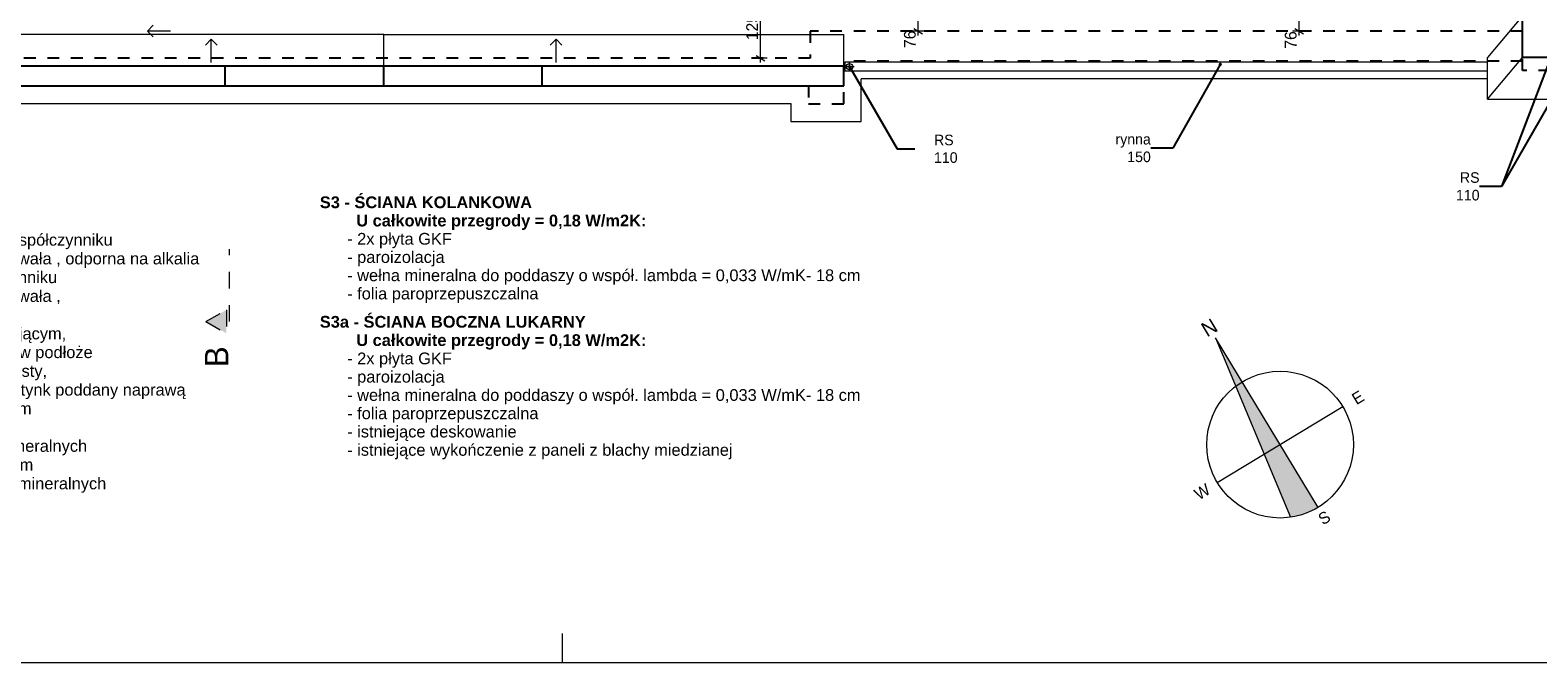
# Model space of a CAD drawing. Extents: x -145259 to -66341, y -2316 to 227384.
# Tile 105 of 141: x -113334 to -87639, y 157284 to 168060. Entities that reach past the tile are written whole.
import ezdxf

# ---------------------------------------------------------------- set-up
doc = ezdxf.new("R2010")
doc.units = 0
doc.header["$MEASUREMENT"] = 0
doc.linetypes.add('Dashed', pattern=[564.444447, 282.222223, -282.222223])
doc.linetypes.add('Przerywana', pattern=[400, 200, -200])
doc.layers.add('Arch opisy_Nr_Pióra__2', color=7, linetype='Continuous', lineweight=13, true_color=0x7f7f7f)
for name, color, linetype, lineweight in [('Arch opisy_Nr_Pióra__5', 7, 'Continuous', 13), ('arch przekroje_Nr_Pióra__21', 7, 'Continuous', 13), ('arch przekroje_Nr_Pióra__5', 7, 'Continuous', 13), ('ARCH TABELA_Nr_Pióra__21', 7, 'Continuous', 13), ('Arch wymiary_Nr_Pióra__5', 7, 'Continuous', 13), ('INWENT DACH_Nr_Pióra__21', 7, 'Continuous', 13), ('INWENT ODWODNIENIE_Nr_Pióra__21', 7, 'Continuous', 13), ('INWENT ODWODNIENIE_Nr_Pióra__5', 7, 'Continuous', 13), ('INWENT OPISY_Nr_Pióra__21', 7, 'Continuous', 13), ('INWENT. OKNA_Nr_Pióra__1', 7, 'Continuous', 25), ('INWENT. OKNA_Nr_Pióra__21', 7, 'Continuous', 13), ('INWENT.ŚCIANY_Nr_Pióra__1', 7, 'Continuous', 25)]:
    doc.layers.add(name, color=color, linetype=linetype, lineweight=lineweight)
doc.layers.add('Arch wymiary', color=7, linetype='Continuous')
doc.layers.add('INWENT ODWODNIENIE', color=7, linetype='Continuous')
doc.styles.add('GENERATED_STYLE_2', font='txt')
doc.styles.add('GENERATED_STYLE_6', font='txt')
doc.styles.add('GENERATED_STYLE_8', font='txt')
doc.dimstyles.new('GENERATED_STYLE__5', dxfattribs={"dimtxt": 200, "dimasz": 114, "dimexe": 0.18, "dimexo": 0, "dimgap": 0.09, "dimtad": 1, "dimdec": 0, "dimlfac": 0.1, "dimzin": 0, "dimdsep": 46, "dimtxsty": 'GENERATED_STYLE_2', "dimblk": 'ARROWHEAD_2', "dimblk1": 'ARROWHEAD_2', "dimblk2": 'ARROWHEAD_2', "dimcen": 0.09, "dimclrd": 7, "dimclre": 7, "dimclrt": 7, "dimazin": 0, "dimtfac": 1, "dimtdec": 4, "dimtmove": 0, "dimatfit": 3, "dimfxl": 0, "dimtolj": 1, "dimtzin": 0, "dimarcsym": 0})
doc.dimstyles.new('GENERATED_STYLE__8', dxfattribs={"dimtxt": 200, "dimasz": 114, "dimexe": 0.18, "dimexo": 0, "dimgap": 0.09, "dimtad": 1, "dimdec": 0, "dimlfac": 0.1, "dimzin": 0, "dimdsep": 46, "dimtxsty": 'GENERATED_STYLE_2', "dimblk": 'ARROWHEAD_2', "dimblk1": 'ARROWHEAD_2', "dimblk2": 'ARROWHEAD_2', "dimcen": 0.09, "dimclrd": 7, "dimclre": 7, "dimclrt": 7, "dimazin": 0, "dimtfac": 1, "dimtdec": 4, "dimtmove": 2, "dimatfit": 3, "dimfxl": 0, "dimtolj": 1, "dimtzin": 0, "dimarcsym": 0})
doc.dimstyles.new('GENERATED_STYLE__9', dxfattribs={"dimtxt": 0.18, "dimasz": 109.44, "dimexe": 0.18, "dimexo": 0.0625, "dimgap": 0.09, "dimtad": 0, "dimtih": 1, "dimtoh": 1, "dimdec": 4, "dimzin": 0, "dimdsep": 46, "dimcen": 0.09, "dimadec": 0, "dimazin": 0, "dimtfac": 1, "dimtdec": 4, "dimtmove": 0, "dimatfit": 3, "dimldrblk": 'ARROWHEAD_11', "dimfxl": 0, "dimtolj": 1, "dimtzin": 0, "dimarcsym": 0})

# ---------------------------------------------------------------- blocks, each defined once
blk = doc.blocks.new('Linia_100', base_point=(-104370, 167510))
at = {"layer": 'INWENT ODWODNIENIE_Nr_Pióra__21', "linetype": 'Continuous'}
for q in [(-104470, 167806), (-104270, 167806)]:
    blk.add_line((-104370, 167906), q, dxfattribs=at)
at = {"layer": 'INWENT ODWODNIENIE_Nr_Pióra__5', "linetype": 'Continuous'}
blk.add_line((-104370, 167510), (-104370, 167906), dxfattribs=at)
blk = doc.blocks.new('Linia_101', base_point=(-110248, 167510))
at = {"layer": 'INWENT ODWODNIENIE_Nr_Pióra__21', "linetype": 'Continuous'}
for q in [(-110348, 167806), (-110148, 167806)]:
    blk.add_line((-110248, 167906), q, dxfattribs=at)
at = {"layer": 'INWENT ODWODNIENIE_Nr_Pióra__5', "linetype": 'Continuous'}
blk.add_line((-110248, 167510), (-110248, 167906), dxfattribs=at)
blk = doc.blocks.new('Linia_104', base_point=(-110941, 168045))
at = {"layer": 'INWENT ODWODNIENIE_Nr_Pióra__21', "linetype": 'Continuous'}
for q in [(-111236, 168145), (-111236, 167945)]:
    blk.add_line((-111336, 168045), q, dxfattribs=at)
at = {"layer": 'INWENT ODWODNIENIE_Nr_Pióra__5', "linetype": 'Continuous'}
blk.add_line((-110941, 168045), (-111336, 168045), dxfattribs=at)
blk = doc.blocks.new('*D1619')
at = {"layer": 'Arch wymiary_Nr_Pióra__5', "linetype": 'Continuous'}
for p, q in [((-91595, 168834), (-91820, 168834)), ((-91783, 168877), (-91633, 168790)), ((-91708, 168044), (-91708, 168834)), ((-91783, 168087), (-91633, 168000)), ((-91595, 168044), (-91820, 168044)), ((-91708, 167970), (-91708, 168044))]:
    blk.add_line(p, q, dxfattribs=at)
at = {"layer": 'Arch wymiary_Nr_Pióra__5', "char_height": 200, "attachment_point": 7, "rotation": 90, "style": 'GENERATED_STYLE_2'}
for s, insert in [('{12}', (-91748, 168534)), ('{76}', (-91748, 167744))]:
    blk.add_mtext(s, dxfattribs=dict(at, insert=insert))
blk = doc.blocks.new('ARROWHEAD_2')
at = {"color": 0, "linetype": 'Continuous', "lineweight": 0}
for p, q in [((0, 0), (-1, 0)), ((-0.38, -0.66), (0.38, 0.66))]:
    blk.add_line(p, q, dxfattribs=at)
blk = doc.blocks.new('*D1620')
at = {"layer": 'Arch wymiary_Nr_Pióra__5', "linetype": 'Continuous'}
for p, q in [((-91595, 168954), (-91820, 168954)), ((-91595, 168834), (-91820, 168834)), ((-91633, 168910), (-91783, 168997)), ((-91783, 168877), (-91633, 168790)), ((-91708, 168954), (-91708, 169027)), ((-91708, 168834), (-91708, 168954))]:
    blk.add_line(p, q, dxfattribs=at)
at = {"layer": 'Arch wymiary_Nr_Pióra__5', "char_height": 200, "attachment_point": 7, "rotation": 90, "style": 'GENERATED_STYLE_2'}
for s, insert in [('{12}', (-91748, 168534)), ('{76}', (-91748, 167744))]:
    blk.add_mtext(s, dxfattribs=dict(at, insert=insert))
blk = doc.blocks.new('*D1621')
at = {"layer": 'Arch wymiary_Nr_Pióra__5', "linetype": 'Continuous'}
for p, q in [((-98086, 168834), (-98311, 168834)), ((-98274, 168877), (-98124, 168790)), ((-98199, 168044), (-98199, 168834)), ((-98274, 168087), (-98124, 168000)), ((-98086, 168044), (-98311, 168044)), ((-98199, 167970), (-98199, 168044))]:
    blk.add_line(p, q, dxfattribs=at)
at = {"layer": 'Arch wymiary_Nr_Pióra__5', "char_height": 200, "attachment_point": 7, "rotation": 90, "style": 'GENERATED_STYLE_2'}
for s, insert in [('{12}', (-98239, 168546)), ('{76}', (-98239, 167756))]:
    blk.add_mtext(s, dxfattribs=dict(at, insert=insert))
blk = doc.blocks.new('*D1622')
at = {"layer": 'Arch wymiary_Nr_Pióra__5', "linetype": 'Continuous'}
for p, q in [((-98086, 168954), (-98311, 168954)), ((-98086, 168834), (-98311, 168834)), ((-98124, 168910), (-98274, 168997)), ((-98274, 168877), (-98124, 168790)), ((-98199, 168954), (-98199, 169027)), ((-98199, 168834), (-98199, 168954))]:
    blk.add_line(p, q, dxfattribs=at)
at = {"layer": 'Arch wymiary_Nr_Pióra__5', "char_height": 200, "attachment_point": 7, "rotation": 90, "style": 'GENERATED_STYLE_2'}
for s, insert in [('{12}', (-98239, 168546)), ('{76}', (-98239, 167756))]:
    blk.add_mtext(s, dxfattribs=dict(at, insert=insert))
blk = doc.blocks.new('*D1623')
at = {"layer": 'Arch wymiary_Nr_Pióra__5', "linetype": 'Continuous'}
for p, q in [((-100775, 168834), (-101000, 168834)), ((-100962, 168877), (-100812, 168790)), ((-100887, 167584), (-100887, 168834)), ((-100775, 167584), (-101000, 167584)), ((-100962, 167627), (-100812, 167540)), ((-100887, 167510), (-100887, 167584))]:
    blk.add_line(p, q, dxfattribs=at)
at = {"layer": 'Arch wymiary_Nr_Pióra__5', "char_height": 200, "attachment_point": 7, "rotation": 90, "style": 'GENERATED_STYLE_2'}
for s, insert in [('{12}', (-100927, 168534)), ('{125}', (-100927, 167889))]:
    blk.add_mtext(s, dxfattribs=dict(at, insert=insert))
blk = doc.blocks.new('*D1624')
at = {"layer": 'Arch wymiary_Nr_Pióra__5', "linetype": 'Continuous'}
for p, q in [((-100775, 168954), (-101000, 168954)), ((-100775, 168834), (-101000, 168834)), ((-100812, 168910), (-100962, 168997)), ((-100962, 168877), (-100812, 168790)), ((-100887, 168954), (-100887, 169027)), ((-100887, 168834), (-100887, 168954))]:
    blk.add_line(p, q, dxfattribs=at)
at = {"layer": 'Arch wymiary_Nr_Pióra__5', "char_height": 200, "attachment_point": 7, "rotation": 90, "style": 'GENERATED_STYLE_2'}
for s, insert in [('{12}', (-100927, 168534)), ('{125}', (-100927, 167889))]:
    blk.add_mtext(s, dxfattribs=dict(at, insert=insert))
blk = doc.blocks.new('ARROWHEAD_11')
at = {"color": 0, "linetype": 'Continuous', "lineweight": 0}
blk.add_line((0, 0), (-1, 0), dxfattribs=at)
at = {"color": 0, "linetype": 'Continuous', "lineweight": 0, "const_width": 0.25, "flags": 128}
blk.add_lwpolyline([(-0.125, 0, 1), (0.125, 0, 1)], format="xyb", close=True, dxfattribs=at)

msp = doc.modelspace()

# ---------------------------------------------------------------- hatches: boundary and pattern name
at = {"layer": 'Arch opisy_Nr_Pióra__5', "linetype": 'Continuous'}
msp.add_hatch(color=256, dxfattribs=at).paths.add_polyline_path([(-93131.2, 162817.7), (-92788.3, 161995.8), (-92304.3, 160835.9), (-91856.5, 159762.9, 0.1010966), (-91385.2, 159930.9), (-92032.1, 161000.5), (-92679, 162070.1)], flags=0)
at = {"layer": 'arch przekroje_Nr_Pióra__5', "linetype": 'Continuous'}
msp.add_hatch(color=256, dxfattribs=at).paths.add_polyline_path([(-109988.7, 162895.9), (-109988.7, 163295.9), (-110338.7, 163095.9)], flags=0)

# ---------------------------------------------------------------- linework, layer by layer
at = {"layer": 'Arch opisy_Nr_Pióra__5', "linetype": 'Continuous'}
for p, q in [((-91385.2, 159930.9), (-93131.2, 162817.7)), ((-93131.2, 162817.7), (-91856.5, 159762.9)), ((-93101.7, 160353.6), (-90962.5, 161647.4))]:
    msp.add_line(p, q, dxfattribs=at)
msp.add_circle((-92032.1, 161000.5), 1250, dxfattribs=at)
at = {"layer": 'arch przekroje_Nr_Pióra__5', "linetype": 'Dashed'}
for p, q in [((-109938.7, 163095.9), (-109938.7, 164331.5)), ((-110338.7, 163095.9), (-109988.7, 163295.9)), ((-109988.7, 163295.9), (-109988.7, 162895.9)), ((-110338.7, 163095.9), (-109988.7, 162895.9))]:
    msp.add_line(p, q, dxfattribs=at)
at = {"layer": 'ARCH TABELA_Nr_Pióra__21', "linetype": 'Continuous'}
for p, q in [((-104258.7, 157283.6), (-104258.7, 157783.6)), ((-68258.7, 157283.6), (-143258.7, 157283.6))]:
    msp.add_line(p, q, dxfattribs=at)
at = {"layer": 'INWENT DACH_Nr_Pióra__21', "linetype": 'Continuous'}
for p, q in [((-87898.7, 168303.6), (-88498.7, 167593.6)), ((-88498.7, 166883.6), (-88498.7, 167593.6)), ((-88498.7, 166883.6), (-87898.7, 167593.6)), ((-88498.7, 166883.6), (-72558.7, 166883.6))]:
    msp.add_line(p, q, dxfattribs=at)
at = {"layer": 'INWENT ODWODNIENIE_Nr_Pióra__21', "linetype": 'Continuous'}
for p, q in [((-99448.7, 167438.6), (-99288.7, 167438.6)), ((-99368.7, 167358.6), (-99368.7, 167518.6))]:
    msp.add_line(p, q, dxfattribs=at)
msp.add_circle((-99368.7, 167438.6), 55, dxfattribs=at)
at = {"layer": 'INWENT ODWODNIENIE_Nr_Pióra__5', "linetype": 'Continuous'}
for p, q in [((-107308.7, 167983.6), (-115148.7, 167983.6)), ((-107308.7, 167453.6), (-107308.7, 167983.6)), ((-107308.7, 167453.6), (-107308.7, 167983.6)), ((-107308.7, 167983.6), (-99468.7, 167983.6)), ((-99468.7, 167453.6), (-99468.7, 167983.6)), ((-88498.7, 167513.6), (-99448.7, 167513.6)), ((-99448.7, 167513.6), (-99448.7, 167363.6)), ((-88498.7, 167363.6), (-99448.7, 167363.6))]:
    msp.add_line(p, q, dxfattribs=at)
at = {"layer": 'INWENT. OKNA_Nr_Pióra__1', "linetype": 'Continuous'}
for p, q in [((-115148.7, 167453.6), (-99468.7, 167453.6)), ((-110008.7, 167113.6), (-110008.7, 167453.6)), ((-107308.7, 167113.6), (-107308.7, 167453.6)), ((-104608.7, 167113.6), (-104608.7, 167453.6)), ((-99468.7, 167113.6), (-99468.7, 167453.6)), ((-115148.7, 167113.6), (-99468.7, 167113.6))]:
    msp.add_line(p, q, dxfattribs=at)
at = {"layer": 'INWENT. OKNA_Nr_Pióra__21', "linetype": 'Continuous'}
for p, q in [((-88498.7, 167233.6), (-99168.7, 167233.6)), ((-99168.7, 166503.6), (-99168.7, 167233.6)), ((-114248.7, 166813.6), (-100368.7, 166813.6)), ((-100368.7, 166813.6), (-100368.7, 166503.6)), ((-100368.7, 166503.6), (-99168.7, 166503.6))]:
    msp.add_line(p, q, dxfattribs=at)
at = {"layer": 'INWENT.ŚCIANY_Nr_Pióra__1', "linetype": 'Continuous'}
for p, q in [((-87898.7, 167593.6), (-87898.7, 169833.6)), ((-86598.7, 167593.6), (-87898.7, 167593.6))]:
    msp.add_line(p, q, dxfattribs=at)
at = {"layer": 'INWENT.ŚCIANY_Nr_Pióra__1', "linetype": 'Przerywana'}
for p, q in [((-87898.7, 168043.6), (-100038.7, 168043.6)), ((-100038.7, 168043.6), (-100038.7, 167583.6)), ((-100038.7, 167583.6), (-114548.7, 167583.6)), ((-87898.7, 167533.6), (-99468.7, 167533.6)), ((-99468.7, 166803.6), (-99468.7, 167533.6)), ((-87898.7, 167373.6), (-87898.7, 167593.6)), ((-73028.7, 167373.6), (-87898.7, 167373.6)), ((-114548.7, 167113.6), (-100068.7, 167113.6)), ((-100068.7, 167113.6), (-100068.7, 166803.6)), ((-100068.7, 166803.6), (-99468.7, 166803.6))]:
    msp.add_line(p, q, dxfattribs=at)

# ---------------------------------------------------------------- block references
at = {"layer": 'INWENT ODWODNIENIE', "linetype": 'Continuous'}
for name, p in [('Linia_104', (-110940.5, 168045)), ('Linia_101', (-110247.8, 167510.1)), ('Linia_100', (-104369.7, 167510.1))]:
    msp.add_blockref(name, p, dxfattribs=at)

# ---------------------------------------------------------------- texts
at = {"layer": 'Arch opisy_Nr_Pióra__2', "linetype": 'Continuous', "attachment_point": 8, "rotation": 31.16746, "style": 'GENERATED_STYLE_2'}
for s, insert, char_height in [('{N}', (-93173.1, 162886.9), 250), ('{E}', (-90654.1, 161717.1), 200), ('{W}', (-93306.6, 160112.7), 200), ('{S}', (-91225.1, 159666.3), 200)]:
    msp.add_mtext(s, dxfattribs=dict(at, insert=insert, char_height=char_height))
at = {"layer": 'Arch opisy_Nr_Pióra__5', "linetype": 'Continuous', "char_height": 200, "width": 9728.552, "attachment_point": 1, "style": 'GENERATED_STYLE_8'}
for s, insert, line_spacing_factor in [('\\A1;{\\fArial|b1|i0|c0|p38;S4 - ŚCIANA ZEWNĘTRZNA\\P        U całkowite przegrody = 0,19 W/m2K:\\P\\fArial|b0|i0|c0|p38;      - farba wierzchniego krycia silikonowa o wysokim współczynniku \\P        paroprzepuszczalności i hydrofobowości, światłotrwała , odporna na alkalia \\P      - farba podkładowa silikonowa o wysokim współczynniku \\P        paroprzepuszczalności i hydrofobowości, światłotrwała , \\P        odporna na alkalia\\P      - grunt - wodny preparat wzmacniająco-hydrofobizującym, \\P        odporny na alkalia, o wysokiej zdolności wnikania w podłoże\\P      - warstwa szpachlowa - mineralny tynk drobnoziarnisty, \\P        do wyrównania powierzchni tynków      - istniejący tynk poddany naprawą \\P      - istniejąca ściana z cegły ceramicznej pełnej - 42 cm\\P      - istniejący tynk poddany naprawą  \\P      - projektowana warstwa izolacji termicznej z płyt mineralnych\\P        np. Multipor" o współ. lambda = 0,040 W/mK- 20 cm \\P      - wykończenie zaprawą wg instrukcji dostawcy płyt mineralnych}', (-120342.7, 165228.3), 0.957557), ('\\A1;{\\fArial|b1|i0|c0|p38;S3 - ŚCIANA KOLANKOWA\\P        U całkowite przegrody = 0,18 W/m2K:\\P\\fArial|b0|i0|c0|p38;      - 2x płyta GKF \\P      - paroizolacja\\P      - wełna mineralna do poddaszy o współ. lambda = 0,033 W/mK- 18 cm\\P      - folia paroprzepuszczalna}', (-108397, 165228.3), 0.932366), ('\\A1;{\\fArial|b1|i0|c0|p38;S3a - ŚCIANA BOCZNA LUKARNY\\P        U całkowite przegrody = 0,18 W/m2K:\\P\\fArial|b0|i0|c0|p38;      - 2x płyta GKF \\P      - paroizolacja\\P      - wełna mineralna do poddaszy o współ. lambda = 0,033 W/mK- 18 cm\\P      - folia paroprzepuszczalna\\P      - istniejące deskowanie\\P      - istniejące wykończenie z paneli z blachy miedzianej}', (-108397, 163192.6), 0.934924)]:
    msp.add_mtext(s, dxfattribs=dict(at, insert=insert, line_spacing_factor=line_spacing_factor))
at = {"layer": 'arch przekroje_Nr_Pióra__21', "linetype": 'Continuous', "insert": (-110355.9, 162495.9), "char_height": 400, "attachment_point": 2, "rotation": 90, "style": 'GENERATED_STYLE_8'}
msp.add_mtext('{B}', dxfattribs=at)
at = {"layer": 'INWENT OPISY_Nr_Pióra__21', "linetype": 'Continuous', "char_height": 180, "style": 'GENERATED_STYLE_6'}
for s, insert, width, attachment_point in [('{RS 110}', (-97929.3, 166038.9), 692.895, 4), ('{rynna 150}', (-94234.9, 166051.6), 969.035, 6), ('{RS 110}', (-88632.4, 165398.9), 692.895, 6), ('{RS 110}', (-88632.4, 165398.9), 692.895, 6)]:
    msp.add_mtext(s, dxfattribs=dict(at, insert=insert, width=width, attachment_point=attachment_point))

# ---------------------------------------------------------------- dimensions: what is measured, and where the dimension line sits
at = {"layer": 'Arch wymiary', "linetype": 'Continuous'}
for base, p1, p2, dimstyle, picture, middle in [((-100887.2, 167583.6), (-101213.5, 167583.6), (-101175.1, 168833.6), 'GENERATED_STYLE__5', '*D1623', (-101027.2, 168116.3)), ((-100887.2, 167583.6), (-101175.1, 168833.6), (-100820, 168953.6), 'GENERATED_STYLE__5', '*D1624', (-101027.2, 168686)), ((-98198.8, 168043.6), (-98226.6, 168833.6), (-98208.1, 168953.6), 'GENERATED_STYLE__8', '*D1622', (-98338.8, 168697.8)), ((-91707.9, 168043.6), (-89907.5, 168833.6), (-91689.4, 168953.6), 'GENERATED_STYLE__5', '*D1620', (-91847.9, 168686))]:
    dim = msp.add_linear_dim(base=base, p1=p1, p2=p2, angle=90, dimstyle=dimstyle, dxfattribs=at)
    dim.commit()
    dim.dimension.update_dxf_attribs({"geometry": picture, "text_midpoint": middle})
for base, p1, p2, dimstyle, picture, middle in [((-98198.8, 168043.6), (-98002.4, 168043.6), (-98226.6, 168833.6), 'GENERATED_STYLE__8', '*D1621', (-98338.8, 167907.8)), ((-91707.9, 168043.6), (-89934.9, 168043.6), (-89907.5, 168833.6), 'GENERATED_STYLE__5', '*D1619', (-91847.9, 167896))]:
    dim = msp.add_linear_dim(base=base, p1=p1, p2=p2, angle=90, text='76', dimstyle=dimstyle, dxfattribs=at)
    dim.commit()
    dim.dimension.update_dxf_attribs({"geometry": picture, "text_midpoint": middle})

# ---------------------------------------------------------------- leaders
at = {"layer": 'INWENT OPISY_Nr_Pióra__21', "linetype": 'Continuous', "annotation_type": 0, "has_hookline": 1, "hookline_direction": 1}
for points, text_width in [([(-87448.7, 167508.6), (-88257.4, 165398.9), (-88632.3, 165398.9)], 437.1), ([(-99368.7, 167438.6), (-98560.1, 166038), (-98257, 166038)], 437.1), ([(-93051.3, 167477.7), (-93859.9, 166051.6), (-94234.9, 166051.6)], 668.6), ([(-87448.7, 166798.6), (-88257.4, 165398.9), (-88632.3, 165398.9)], 437.1)]:
    msp.add_leader(points, dimstyle='GENERATED_STYLE__9', dxfattribs=dict(at, text_width=text_width))

doc.saveas('drawing.dxf')
